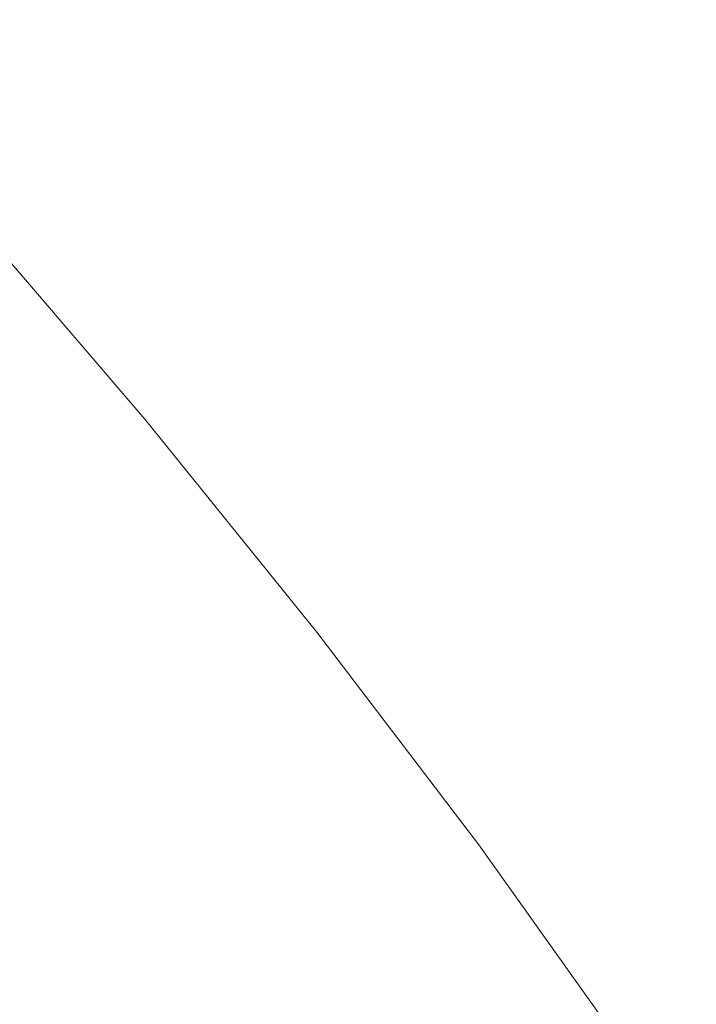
# Model space of a CAD drawing. Header units: millimetres. Extents: x 8 to 436, y 12 to 764.
# Tile 244 of 256: x 375.824 to 375.96, y 276.708 to 276.906. Entities that reach past the tile are written whole.
import ezdxf

# ---------------------------------------------------------------- set-up
doc = ezdxf.new("R2010")
doc.units = ezdxf.units.MM

msp = doc.modelspace()

# ---------------------------------------------------------------- linework, layer by layer
at = {"color": 252, "linetype": 'Continuous', "lineweight": 0, "flags": 128}
msp.add_lwpolyline([(376.07165, 276.46146), (376.05831, 276.49715), (376.04182, 276.5346), (376.02227, 276.57359), (375.99979, 276.61387), (375.97452, 276.6552), (375.94661, 276.69731), (375.91623, 276.73995), (375.88357, 276.78286), (375.84884, 276.82577), (375.81224, 276.86842), (375.77401, 276.91055), (375.73437, 276.95189), (375.69357, 276.99219), (375.65187, 277.0312), (375.60952, 277.06868), (375.56678, 277.1044), (375.52392, 277.13814)], dxfattribs=at)
at = {"color": 7, "linetype": 'Continuous', "lineweight": 30}
msp.add_open_spline([(375.31925, 278.98731), (375.31917, 278.98728), (375.31897, 278.98717), (375.32204, 278.9885), (375.32894, 278.99058), (375.34033, 278.99297), (375.35486, 278.99485), (375.37339, 278.99601), (375.39545, 278.99606), (375.42129, 278.99472), (375.45083, 278.9917), (375.48395, 278.98678), (375.52048, 278.97977), (375.56024, 278.97049), (375.60305, 278.95885), (375.64863, 278.94476), (375.69666, 278.9282), (375.7471, 278.90914), (375.79986, 278.88756), (375.85518, 278.86327), (375.91275, 278.8363), (375.97223, 278.80674), (376.0333, 278.7747), (376.09559, 278.7403), (376.15876, 278.7037), (376.22268, 278.66495), (376.28744, 278.62403), (376.35314, 278.58085), (376.4197, 278.53541), (376.48678, 278.48793), (376.55402, 278.43863), (376.62107, 278.38775), (376.68759, 278.33554), (376.75341, 278.28211), (376.81862, 278.22743), (376.88331, 278.17143), (376.9474, 278.11415), (377.01064, 278.05582), (377.07275, 277.99668), (377.13347, 277.93699), (377.19255, 277.87698), (377.24978, 277.8169), (377.30522, 277.75669), (377.3588, 277.69648), (377.41046, 277.63632), (377.45994, 277.57653), (377.50716, 277.51725), (377.55202, 277.45861), (377.59444, 277.40078), (377.63433, 277.34391), (377.67157, 277.28822), (377.706, 277.23403), (377.73754, 277.18159), (377.76616, 277.13107), (377.7919, 277.08253), (377.81476, 277.03615), (377.83475, 276.9921), (377.85191, 276.95057), (377.86629, 276.91174), (377.87799, 276.87578), (377.88702, 276.84327), (377.89365, 276.81415), (377.8981, 276.78857), (377.90065, 276.76653), (377.90163, 276.74825), (377.9014, 276.73383), (377.90041, 276.72326), (377.89925, 276.71672), (377.89839, 276.71392), (377.89852, 276.71425), (377.89856, 276.71435)], degree=3, knots=[0, 0, 0, 0, 0.0074111, 0.0210418, 0.0354384, 0.0492701, 0.0629697, 0.0761424, 0.0894558, 0.1029597, 0.1166782, 0.1306159, 0.1447628, 0.1590991, 0.173598, 0.1882288, 0.2029858, 0.2176022, 0.2325062, 0.247646, 0.2629726, 0.2784352, 0.2939825, 0.3095643, 0.3251261, 0.3406247, 0.3561637, 0.371877, 0.3877206, 0.4036497, 0.4196189, 0.4355756, 0.4514685, 0.4672714, 0.4830545, 0.4989403, 0.5148961, 0.5308941, 0.5469055, 0.562892, 0.5788248, 0.594677, 0.6104309, 0.6262805, 0.6420731, 0.6578258, 0.6735382, 0.6892096, 0.7048395, 0.7204271, 0.7359719, 0.7514171, 0.7666699, 0.7818104, 0.7968369, 0.8117459, 0.8265338, 0.8411973, 0.855734, 0.8701442, 0.8844062, 0.8982222, 0.9120668, 0.9257799, 0.9393922, 0.9529588, 0.966549, 0.9802691, 0.9943065, 1, 1, 1, 1], dxfattribs=at)

doc.saveas('drawing.dxf')
